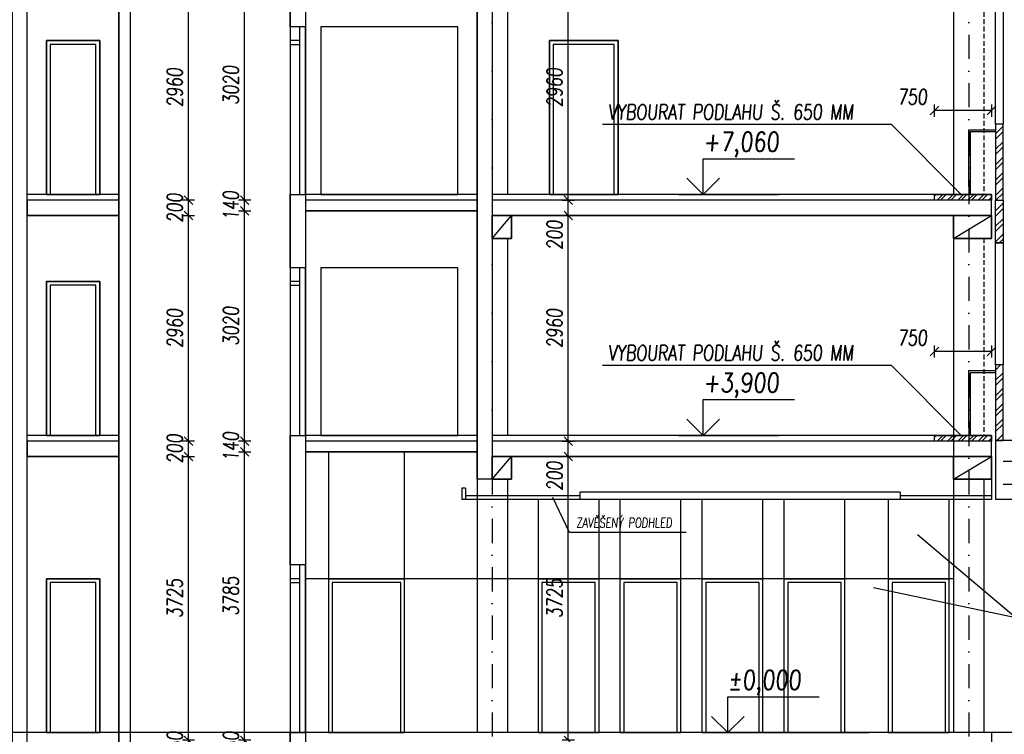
# Model space of a CAD drawing. Header units: millimetres. Extents: x 22267 to 193155, y 329430 to 541733.
# Tile 10 of 89: x 43611 to 56528, y 344509 to 353884. Entities that reach past the tile are written whole.
import ezdxf

# ---------------------------------------------------------------- set-up
doc = ezdxf.new("R2010")
doc.units = ezdxf.units.MM
doc.linetypes.add('ČERCHOVANÁ', pattern=[25.4, 12.7, -6.35, 0, -6.35])
doc.linetypes.add('ČÁRKOVANÁ', pattern=[19.05, 12.7, -6.35])
for name, color, linetype in [('BOURÁNÍ FASÁDY', 30, 'Continuous'), ('BOURÁNÍ PODLAHY', 30, 'Continuous'), ('BOURÁNÍ PŘÍČEK', 30, 'Continuous'), ('DVERE', 4, 'Continuous'), ('KOTY', 7, 'Continuous'), ('KOTY-DVERE', 8, 'Continuous'), ('KOTY_100', 7, 'Continuous'), ('KÓTY BP PODLAHA', 255, 'Continuous'), ('OSY', 7, 'Continuous'), ('TENKA', 4, 'Continuous'), ('TLUSTA', 2, 'Continuous'), ('ŽB', 1, 'Continuous')]:
    doc.layers.add(name, color=color, linetype=linetype)
doc.layers.add('POMOCNA_ZU', color=200, linetype='Continuous', plot=False)
doc.styles.add('CS-ROMANS', font='romans.shx', dxfattribs={"width": 0.75, "oblique": 5})
doc.styles.add('CS-ROMANS_100', font='romans.shx', dxfattribs={"width": 0.75, "oblique": 5, "height": 200})
doc.styles.add('ROMANS', font='romans.shx', dxfattribs={"width": 0.75, "oblique": 5, "height": 200})
doc.dimstyles.new('A_KÓTA_100', dxfattribs={"dimtxt": 200, "dimasz": 4, "dimexe": 100, "dimexo": 1500, "dimgap": 80, "dimtad": 1, "dimdec": 0, "dimdsep": 46, "dimtxsty": 'CS-ROMANS_100', "dimblk": 'KOT_CARA20', "dimcen": 90, "dimse1": 1, "dimse2": 1, "dimclrd": 256, "dimclre": 256, "dimclrt": 256, "dimadec": 0, "dimazin": 0, "dimtfac": 1, "dimtdec": 0, "dimtix": 1, "dimtmove": 2, "dimatfit": 3, "dimldrblk": 'OBLIQUE', "dimfxl": 1, "dimfxlon": 1, "dimtolj": 1, "dimarcsym": 0})

# ---------------------------------------------------------------- blocks, each defined once
blk = doc.blocks.new('VÝŠKOVÁ KÓTA 1')
at = {"ltscale": 0.25}
for p, q in [((0, 3.76), (9.59, 3.76)), ((0, 0), (0, 3.76)), ((0, 0), (-1.7, 1.7)), ((0, 0), (1.7, 1.7))]:
    blk.add_line(p, q, dxfattribs=at)
at = {"style": 'ROMANS', "oblique": 5, "width": 0.8}
blk.add_attdef('VÝŠKA', (0, 4.54), '', height=2, dxfattribs=at)
blk = doc.blocks.new('KOT_CARA20')
for p, q in [((0, 0), (-14.1, -14.1)), ((0, 20), (0, -20)), ((0, 0), (14.1, 14.1))]:
    blk.add_line(p, q)
blk = doc.blocks.new('*D2772')
at = {"layer": 'Defpoints', "color": 0, "transparency": 16777216}
for p in [(55611, 352691), (55611, 351590), (56361, 351590)]:
    blk.add_point(p, dxfattribs=at)
at = {"layer": 'KÓTY BP PODLAHA', "lineweight": -2, "transparency": 16777216}
blk.add_line((56357, 352691), (55615, 352691), dxfattribs=at)
at = {"layer": 'KÓTY BP PODLAHA', "lineweight": -2, "transparency": 16777216, "xscale": 4, "yscale": 4, "zscale": 4, "rotation": 180}
blk.add_blockref('KOT_CARA20', (55611, 352691), dxfattribs=at)
at = {"layer": 'KÓTY BP PODLAHA', "lineweight": -2, "transparency": 16777216, "xscale": 4, "yscale": 4, "zscale": 4}
blk.add_blockref('KOT_CARA20', (56361, 352691), dxfattribs=at)
at = {"layer": 'KÓTY BP PODLAHA', "transparency": 16777216, "insert": (55323, 352871), "char_height": 200, "attachment_point": 5, "style": 'CS-ROMANS_100'}
blk.add_mtext('\\A1;750', dxfattribs=at)
blk = doc.blocks.new('_OBLIQUE')
at = {"color": 0, "linetype": 'ByBlock', "ltscale": 15}
blk.add_line((-0.5, -0.5), (0.5, 0.5), dxfattribs=at)
blk = doc.blocks.new('*D2773')
at = {"layer": 'Defpoints', "color": 0, "transparency": 16777216}
for p in [(55611, 349531), (55611, 348430), (56361, 348430)]:
    blk.add_point(p, dxfattribs=at)
at = {"layer": 'KÓTY BP PODLAHA', "lineweight": -2, "transparency": 16777216}
blk.add_line((56357, 349531), (55615, 349531), dxfattribs=at)
at = {"layer": 'KÓTY BP PODLAHA', "lineweight": -2, "transparency": 16777216, "xscale": 4, "yscale": 4, "zscale": 4, "rotation": 180}
blk.add_blockref('KOT_CARA20', (55611, 349531), dxfattribs=at)
at = {"layer": 'KÓTY BP PODLAHA', "lineweight": -2, "transparency": 16777216, "xscale": 4, "yscale": 4, "zscale": 4}
blk.add_blockref('KOT_CARA20', (56361, 349531), dxfattribs=at)
at = {"layer": 'KÓTY BP PODLAHA', "transparency": 16777216, "insert": (55323, 349711), "char_height": 200, "attachment_point": 5, "style": 'CS-ROMANS_100'}
blk.add_mtext('\\A1;750', dxfattribs=at)
blk = doc.blocks.new('*D3632')
at = {"layer": 'Defpoints', "color": 0, "transparency": 16777216}
for p in [(44688, 344430), (45825, 344430), (44688, 344280)]:
    blk.add_point(p, dxfattribs=at)
at = {"layer": 'KOTY_100', "lineweight": -2, "transparency": 16777216}
for p, q in [((45825, 344434), (45825, 344438)), ((45825, 344280), (45825, 344430)), ((45825, 344276), (45825, 344272))]:
    blk.add_line(p, q, dxfattribs=at)
at = {"layer": 'KOTY_100', "lineweight": -2, "transparency": 16777216, "xscale": 4, "yscale": 4, "zscale": 4}
for p, rotation in [((45825, 344430), 270), ((45825, 344280), 90)]:
    blk.add_blockref('KOT_CARA20', p, dxfattribs=dict(at, rotation=rotation))
at = {"layer": 'KOTY_100', "transparency": 16777216, "insert": (45645, 344355), "char_height": 200, "attachment_point": 5, "rotation": 90, "style": 'CS-ROMANS_100'}
blk.add_mtext('\\A1;150', dxfattribs=at)
blk = doc.blocks.new('*D3633')
at = {"layer": 'Defpoints', "color": 0, "transparency": 16777216}
for p in [(44751, 348155), (45825, 348155), (44688, 344430)]:
    blk.add_point(p, dxfattribs=at)
at = {"layer": 'KOTY_100', "lineweight": -2, "transparency": 16777216}
blk.add_line((45825, 344434), (45825, 348151), dxfattribs=at)
at = {"layer": 'KOTY_100', "lineweight": -2, "transparency": 16777216, "xscale": 4, "yscale": 4, "zscale": 4}
for p, rotation in [((45825, 348155), 90), ((45825, 344430), 270)]:
    blk.add_blockref('KOT_CARA20', p, dxfattribs=dict(at, rotation=rotation))
at = {"layer": 'KOTY_100', "transparency": 16777216, "insert": (45645, 346293), "char_height": 200, "attachment_point": 5, "rotation": 90, "style": 'CS-ROMANS_100'}
blk.add_mtext('\\A1;3725', dxfattribs=at)
blk = doc.blocks.new('*D3634')
at = {"layer": 'Defpoints', "color": 0, "transparency": 16777216}
for p in [(44650, 348355), (45825, 348355), (44751, 348155)]:
    blk.add_point(p, dxfattribs=at)
at = {"layer": 'KOTY_100', "lineweight": -2, "transparency": 16777216}
for p, q in [((45825, 348359), (45825, 348363)), ((45825, 348155), (45825, 348355)), ((45825, 348151), (45825, 348147))]:
    blk.add_line(p, q, dxfattribs=at)
at = {"layer": 'KOTY_100', "lineweight": -2, "transparency": 16777216, "xscale": 4, "yscale": 4, "zscale": 4}
for p, rotation in [((45825, 348355), 270), ((45825, 348155), 90)]:
    blk.add_blockref('KOT_CARA20', p, dxfattribs=dict(at, rotation=rotation))
at = {"layer": 'KOTY_100', "transparency": 16777216, "insert": (45645, 348255), "char_height": 200, "attachment_point": 5, "rotation": 90, "style": 'CS-ROMANS_100'}
blk.add_mtext('\\A1;200', dxfattribs=at)
blk = doc.blocks.new('*D3635')
at = {"layer": 'Defpoints', "color": 0, "transparency": 16777216}
for p in [(44650, 351315), (45825, 351315), (44650, 348355)]:
    blk.add_point(p, dxfattribs=at)
at = {"layer": 'KOTY_100', "lineweight": -2, "transparency": 16777216}
blk.add_line((45825, 348359), (45825, 351311), dxfattribs=at)
at = {"layer": 'KOTY_100', "lineweight": -2, "transparency": 16777216, "xscale": 4, "yscale": 4, "zscale": 4}
for p, rotation in [((45825, 351315), 90), ((45825, 348355), 270)]:
    blk.add_blockref('KOT_CARA20', p, dxfattribs=dict(at, rotation=rotation))
at = {"layer": 'KOTY_100', "transparency": 16777216, "insert": (45645, 349835), "char_height": 200, "attachment_point": 5, "rotation": 90, "style": 'CS-ROMANS_100'}
blk.add_mtext('\\A1;2960', dxfattribs=at)
blk = doc.blocks.new('*D3636')
at = {"layer": 'Defpoints', "color": 0, "transparency": 16777216}
for p in [(44625, 351515), (45825, 351515), (44650, 351315)]:
    blk.add_point(p, dxfattribs=at)
at = {"layer": 'KOTY_100', "lineweight": -2, "transparency": 16777216}
for p, q in [((45825, 351519), (45825, 351523)), ((45825, 351315), (45825, 351515)), ((45825, 351311), (45825, 351307))]:
    blk.add_line(p, q, dxfattribs=at)
at = {"layer": 'KOTY_100', "lineweight": -2, "transparency": 16777216, "xscale": 4, "yscale": 4, "zscale": 4}
for p, rotation in [((45825, 351515), 270), ((45825, 351315), 90)]:
    blk.add_blockref('KOT_CARA20', p, dxfattribs=dict(at, rotation=rotation))
at = {"layer": 'KOTY_100', "transparency": 16777216, "insert": (45645, 351415), "char_height": 200, "attachment_point": 5, "rotation": 90, "style": 'CS-ROMANS_100'}
blk.add_mtext('\\A1;200', dxfattribs=at)
blk = doc.blocks.new('*D3637')
at = {"layer": 'Defpoints', "color": 0, "transparency": 16777216}
for p in [(44606, 354475), (45825, 354475), (44625, 351515)]:
    blk.add_point(p, dxfattribs=at)
at = {"layer": 'KOTY_100', "lineweight": -2, "transparency": 16777216}
blk.add_line((45825, 351519), (45825, 354471), dxfattribs=at)
at = {"layer": 'KOTY_100', "lineweight": -2, "transparency": 16777216, "xscale": 4, "yscale": 4, "zscale": 4}
for p, rotation in [((45825, 354475), 90), ((45825, 351515), 270)]:
    blk.add_blockref('KOT_CARA20', p, dxfattribs=dict(at, rotation=rotation))
at = {"layer": 'KOTY_100', "transparency": 16777216, "insert": (45645, 352995), "char_height": 200, "attachment_point": 5, "rotation": 90, "style": 'CS-ROMANS_100'}
blk.add_mtext('\\A1;2960', dxfattribs=at)
blk = doc.blocks.new('*D3676')
at = {"layer": 'Defpoints', "color": 0, "transparency": 16777216}
for p in [(46562, 344430), (47681, 344430), (47655, 344280)]:
    blk.add_point(p, dxfattribs=at)
at = {"layer": 'KOTY_100', "lineweight": -2, "transparency": 16777216}
for p, q in [((46562, 344434), (46562, 344438)), ((46562, 344280), (46562, 344430)), ((46562, 344276), (46562, 344272))]:
    blk.add_line(p, q, dxfattribs=at)
at = {"layer": 'KOTY_100', "lineweight": -2, "transparency": 16777216, "xscale": 4, "yscale": 4, "zscale": 4}
for p, rotation in [((46562, 344430), 270), ((46562, 344280), 90)]:
    blk.add_blockref('KOT_CARA20', p, dxfattribs=dict(at, rotation=rotation))
at = {"layer": 'KOTY_100', "transparency": 16777216, "insert": (46382, 344355), "char_height": 200, "attachment_point": 5, "rotation": 90, "style": 'CS-ROMANS_100'}
blk.add_mtext('\\A1;150', dxfattribs=at)
blk = doc.blocks.new('*D3677')
at = {"layer": 'Defpoints', "color": 0, "transparency": 16777216}
for p in [(46562, 348215), (47526, 348215), (47681, 344430)]:
    blk.add_point(p, dxfattribs=at)
at = {"layer": 'KOTY_100', "lineweight": -2, "transparency": 16777216}
blk.add_line((46562, 344434), (46562, 348211), dxfattribs=at)
at = {"layer": 'KOTY_100', "lineweight": -2, "transparency": 16777216, "xscale": 4, "yscale": 4, "zscale": 4}
for p, rotation in [((46562, 348215), 90), ((46562, 344430), 270)]:
    blk.add_blockref('KOT_CARA20', p, dxfattribs=dict(at, rotation=rotation))
at = {"layer": 'KOTY_100', "transparency": 16777216, "insert": (46382, 346323), "char_height": 200, "attachment_point": 5, "rotation": 90, "style": 'CS-ROMANS_100'}
blk.add_mtext('\\A1;3785', dxfattribs=at)
blk = doc.blocks.new('*D3678')
at = {"layer": 'Defpoints', "color": 0, "transparency": 16777216}
for p in [(46562, 348355), (47508, 348355), (47526, 348215)]:
    blk.add_point(p, dxfattribs=at)
at = {"layer": 'KOTY_100', "lineweight": -2, "transparency": 16777216}
for p, q in [((46562, 348359), (46562, 348363)), ((46562, 348215), (46562, 348355)), ((46562, 348211), (46562, 348207))]:
    blk.add_line(p, q, dxfattribs=at)
at = {"layer": 'KOTY_100', "lineweight": -2, "transparency": 16777216, "xscale": 4, "yscale": 4, "zscale": 4}
for p, rotation in [((46562, 348355), 270), ((46562, 348215), 90)]:
    blk.add_blockref('KOT_CARA20', p, dxfattribs=dict(at, rotation=rotation))
at = {"layer": 'KOTY_100', "transparency": 16777216, "insert": (46382, 348285), "char_height": 200, "attachment_point": 5, "rotation": 90, "style": 'CS-ROMANS_100'}
blk.add_mtext('\\A1;140', dxfattribs=at)
blk = doc.blocks.new('*D3679')
at = {"layer": 'Defpoints', "color": 0, "transparency": 16777216}
for p in [(46562, 351375), (47535, 351375), (47508, 348355)]:
    blk.add_point(p, dxfattribs=at)
at = {"layer": 'KOTY_100', "lineweight": -2, "transparency": 16777216}
blk.add_line((46562, 348359), (46562, 351371), dxfattribs=at)
at = {"layer": 'KOTY_100', "lineweight": -2, "transparency": 16777216, "xscale": 4, "yscale": 4, "zscale": 4}
for p, rotation in [((46562, 351375), 90), ((46562, 348355), 270)]:
    blk.add_blockref('KOT_CARA20', p, dxfattribs=dict(at, rotation=rotation))
at = {"layer": 'KOTY_100', "transparency": 16777216, "insert": (46382, 349865), "char_height": 200, "attachment_point": 5, "rotation": 90, "style": 'CS-ROMANS_100'}
blk.add_mtext('\\A1;3020', dxfattribs=at)
blk = doc.blocks.new('*D3680')
at = {"layer": 'Defpoints', "color": 0, "transparency": 16777216}
for p in [(46562, 351515), (47523, 351515), (47535, 351375)]:
    blk.add_point(p, dxfattribs=at)
at = {"layer": 'KOTY_100', "lineweight": -2, "transparency": 16777216}
for p, q in [((46562, 351519), (46562, 351523)), ((46562, 351375), (46562, 351515)), ((46562, 351371), (46562, 351367))]:
    blk.add_line(p, q, dxfattribs=at)
at = {"layer": 'KOTY_100', "lineweight": -2, "transparency": 16777216, "xscale": 4, "yscale": 4, "zscale": 4}
for p, rotation in [((46562, 351515), 270), ((46562, 351375), 90)]:
    blk.add_blockref('KOT_CARA20', p, dxfattribs=dict(at, rotation=rotation))
at = {"layer": 'KOTY_100', "transparency": 16777216, "insert": (46382, 351445), "char_height": 200, "attachment_point": 5, "rotation": 90, "style": 'CS-ROMANS_100'}
blk.add_mtext('\\A1;140', dxfattribs=at)
blk = doc.blocks.new('*D3681')
at = {"layer": 'Defpoints', "color": 0, "transparency": 16777216}
for p in [(46562, 354535), (47650, 354535), (47523, 351515)]:
    blk.add_point(p, dxfattribs=at)
at = {"layer": 'KOTY_100', "lineweight": -2, "transparency": 16777216}
blk.add_line((46562, 351519), (46562, 354531), dxfattribs=at)
at = {"layer": 'KOTY_100', "lineweight": -2, "transparency": 16777216, "xscale": 4, "yscale": 4, "zscale": 4}
for p, rotation in [((46562, 354535), 90), ((46562, 351515), 270)]:
    blk.add_blockref('KOT_CARA20', p, dxfattribs=dict(at, rotation=rotation))
at = {"layer": 'KOTY_100', "transparency": 16777216, "insert": (46382, 353025), "char_height": 200, "attachment_point": 5, "rotation": 90, "style": 'CS-ROMANS_100'}
blk.add_mtext('\\A1;3020', dxfattribs=at)
blk = doc.blocks.new('*D3718')
at = {"layer": 'Defpoints', "color": 0, "transparency": 16777216}
for p in [(50808, 348155), (51157, 348155), (51487, 344430)]:
    blk.add_point(p, dxfattribs=at)
at = {"layer": 'KOTY_100', "lineweight": -2, "transparency": 16777216}
blk.add_line((50808, 344434), (50808, 348151), dxfattribs=at)
at = {"layer": 'KOTY_100', "lineweight": -2, "transparency": 16777216, "xscale": 4, "yscale": 4, "zscale": 4}
for p, rotation in [((50808, 348155), 90), ((50808, 344430), 270)]:
    blk.add_blockref('KOT_CARA20', p, dxfattribs=dict(at, rotation=rotation))
at = {"layer": 'KOTY_100', "transparency": 16777216, "insert": (50628, 346293), "char_height": 200, "attachment_point": 5, "rotation": 90, "style": 'CS-ROMANS_100'}
blk.add_mtext('\\A1;3725', dxfattribs=at)
blk = doc.blocks.new('*D3719')
at = {"layer": 'Defpoints', "color": 0, "transparency": 16777216}
for p in [(50808, 348355), (51183, 348355), (51157, 348155)]:
    blk.add_point(p, dxfattribs=at)
at = {"layer": 'KOTY_100', "lineweight": -2, "transparency": 16777216}
blk.add_line((50808, 348159), (50808, 348351), dxfattribs=at)
at = {"layer": 'KOTY_100', "lineweight": -2, "transparency": 16777216, "xscale": 4, "yscale": 4, "zscale": 4}
for p, rotation in [((50808, 348355), 90), ((50808, 348155), 270)]:
    blk.add_blockref('KOT_CARA20', p, dxfattribs=dict(at, rotation=rotation))
at = {"layer": 'KOTY_100', "transparency": 16777216, "insert": (50628, 347898), "char_height": 200, "attachment_point": 5, "rotation": 90, "style": 'CS-ROMANS_100'}
blk.add_mtext('\\A1;200', dxfattribs=at)
blk = doc.blocks.new('*D3720')
at = {"layer": 'Defpoints', "color": 0, "transparency": 16777216}
for p in [(50808, 351315), (51227, 351315), (51183, 348355)]:
    blk.add_point(p, dxfattribs=at)
at = {"layer": 'KOTY_100', "lineweight": -2, "transparency": 16777216}
blk.add_line((50808, 348359), (50808, 351311), dxfattribs=at)
at = {"layer": 'KOTY_100', "lineweight": -2, "transparency": 16777216, "xscale": 4, "yscale": 4, "zscale": 4}
for p, rotation in [((50808, 351315), 90), ((50808, 348355), 270)]:
    blk.add_blockref('KOT_CARA20', p, dxfattribs=dict(at, rotation=rotation))
at = {"layer": 'KOTY_100', "transparency": 16777216, "insert": (50628, 349835), "char_height": 200, "attachment_point": 5, "rotation": 90, "style": 'CS-ROMANS_100'}
blk.add_mtext('\\A1;2960', dxfattribs=at)
blk = doc.blocks.new('*D3721')
at = {"layer": 'Defpoints', "color": 0, "transparency": 16777216}
for p in [(50808, 351515), (51133, 351515), (51227, 351315)]:
    blk.add_point(p, dxfattribs=at)
at = {"layer": 'KOTY_100', "lineweight": -2, "transparency": 16777216}
blk.add_line((50808, 351319), (50808, 351511), dxfattribs=at)
at = {"layer": 'KOTY_100', "lineweight": -2, "transparency": 16777216, "xscale": 4, "yscale": 4, "zscale": 4}
for p, rotation in [((50808, 351515), 90), ((50808, 351315), 270)]:
    blk.add_blockref('KOT_CARA20', p, dxfattribs=dict(at, rotation=rotation))
at = {"layer": 'KOTY_100', "transparency": 16777216, "insert": (50628, 351059), "char_height": 200, "attachment_point": 5, "rotation": 90, "style": 'CS-ROMANS_100'}
blk.add_mtext('\\A1;200', dxfattribs=at)
blk = doc.blocks.new('*D3722')
at = {"layer": 'Defpoints', "color": 0, "transparency": 16777216}
for p in [(50808, 354475), (51100, 354475), (51133, 351515)]:
    blk.add_point(p, dxfattribs=at)
at = {"layer": 'KOTY_100', "lineweight": -2, "transparency": 16777216}
blk.add_line((50808, 351519), (50808, 354471), dxfattribs=at)
at = {"layer": 'KOTY_100', "lineweight": -2, "transparency": 16777216, "xscale": 4, "yscale": 4, "zscale": 4}
for p, rotation in [((50808, 354475), 90), ((50808, 351515), 270)]:
    blk.add_blockref('KOT_CARA20', p, dxfattribs=dict(at, rotation=rotation))
at = {"layer": 'KOTY_100', "transparency": 16777216, "insert": (50628, 352995), "char_height": 200, "attachment_point": 5, "rotation": 90, "style": 'CS-ROMANS_100'}
blk.add_mtext('\\A1;2960', dxfattribs=at)

msp = doc.modelspace()

# ---------------------------------------------------------------- hatches: boundary and pattern name
at = {"layer": 'BOURÁNÍ FASÁDY'}
h = msp.add_hatch(dxfattribs=at)
h.set_pattern_fill('ANSI32', color=256, scale=15)
h.set_pattern_definition([(45, (25900, 0), (-101.02788, 101.02788), []), (45, (25967.35, 0), (-101.02788, 101.02788), [])])
h.paths.add_polyline_path([(56411, 406600.5), (56511, 406600.5), (56511, 407305.5), (56411, 407305.5)])
h.paths.add_polyline_path([(56411, 404675.5), (56511, 404675.5), (56511, 406600.5), (56411, 406600.5)])
h.paths.add_polyline_path([(56511, 402075.5), (56411, 402075.5), (56411, 403075.5), (56511, 403075.5)])
h.paths.add_polyline_path([(56411, 401515.5), (56511, 401515.5), (56511, 402075.5), (56411, 402075.5)])
h.paths.add_polyline_path([(56511, 398915.5), (56411, 398915.5), (56411, 399915.5), (56511, 399915.5)])
h.paths.add_polyline_path([(56411, 398355.5), (56511, 398355.5), (56511, 398915.5), (56411, 398915.5)])
h.paths.add_polyline_path([(56511, 395755.5), (56411, 395755.5), (56411, 396755.5), (56511, 396755.5)])
h.paths.add_polyline_path([(56411, 395195.5), (56511, 395195.5), (56511, 395755.5), (56411, 395755.5)])
h.paths.add_polyline_path([(56511, 392595.5), (56411, 392595.5), (56411, 393595.5), (56511, 393595.5)])
h.paths.add_polyline_path([(56411, 392035.5), (56511, 392035.5), (56511, 392595.5), (56411, 392595.5)])
h.paths.add_polyline_path([(56511, 389435.5), (56411, 389435.5), (56411, 390435.5), (56511, 390435.5)])
h.paths.add_polyline_path([(56411, 388875.5), (56511, 388875.5), (56511, 389435.5), (56411, 389435.5)])
h.paths.add_polyline_path([(56411, 385715.5), (56511, 385715.5), (56511, 386275.5), (56411, 386275.5)])
h.paths.add_polyline_path([(56511, 386275.5), (56411, 386275.5), (56411, 387275.5), (56511, 387275.5)])
h.paths.add_polyline_path([(56511, 383115.5), (56411, 383115.5), (56411, 384115.5), (56511, 384115.5)])
h.paths.add_polyline_path([(56411, 382555.5), (56511, 382555.5), (56511, 383115.5), (56411, 383115.5)])
h.paths.add_polyline_path([(56511, 379955.5), (56411, 379955.5), (56411, 380955.5), (56511, 380955.5)])
h.paths.add_polyline_path([(56411, 379395.5), (56511, 379395.5), (56511, 379955.5), (56411, 379955.5)])
h.paths.add_polyline_path([(56511, 376795.5), (56411, 376795.5), (56411, 377795.5), (56511, 377795.5)])
h.paths.add_polyline_path([(56411, 376235.5), (56511, 376235.5), (56511, 376795.5), (56411, 376795.5)])
h.paths.add_polyline_path([(56511, 373635.5), (56411, 373635.5), (56411, 374635.5), (56511, 374635.5)])
h.paths.add_polyline_path([(56411, 373075.5), (56511, 373075.5), (56511, 373635.5), (56411, 373635.5)])
h.paths.add_polyline_path([(56511, 370475.5), (56411, 370475.5), (56411, 371475.5), (56511, 371475.5)])
h.paths.add_polyline_path([(56411, 369915.5), (56511, 369915.5), (56511, 370475.5), (56411, 370475.5)])
h.paths.add_polyline_path([(56511, 367315.5), (56411, 367315.5), (56411, 368315.5), (56511, 368315.5)])
h.paths.add_polyline_path([(56411, 366755.5), (56511, 366755.5), (56511, 367315.5), (56411, 367315.5)])
h.paths.add_polyline_path([(56511, 364155.5), (56411, 364155.5), (56411, 365155.5), (56511, 365155.5)])
h.paths.add_polyline_path([(56411, 363595.5), (56511, 363595.5), (56511, 364155.5), (56411, 364155.5)])
h.paths.add_polyline_path([(56511, 360995.5), (56411, 360995.5), (56411, 361995.5), (56511, 361995.5)])
h.paths.add_polyline_path([(56411, 360435.5), (56511, 360435.5), (56511, 360995.5), (56411, 360995.5)])
h.paths.add_polyline_path([(56511, 357835.5), (56411, 357835.5), (56411, 358835.5), (56511, 358835.5)])
h.paths.add_polyline_path([(56411, 357275.5), (56511, 357275.5), (56511, 357835.5), (56411, 357835.5)])
h.paths.add_polyline_path([(56511, 354675.5), (56411, 354675.5), (56411, 355675.5), (56511, 355675.5)])
h.paths.add_polyline_path([(56411, 354115.5), (56511, 354115.5), (56511, 354675.5), (56411, 354675.5)])
h.paths.add_polyline_path([(56511, 351515.5), (56411, 351515.5), (56411, 352515.5), (56511, 352515.5)])
h.paths.add_polyline_path([(56411, 350955.5), (56511, 350955.5), (56511, 351515.5), (56411, 351515.5)])
h.paths.add_polyline_path([(56511, 348365.5), (56411, 348365.5), (56411, 348355.5), (56511, 348355.5)], flags=17)
h.paths.add_polyline_path([(56511, 348355.5), (56411, 348355.5), (56411, 349355.5), (56511, 349355.5)])
at = {"layer": 'BOURÁNÍ PODLAHY'}
h = msp.add_hatch(dxfattribs=at)
h.set_pattern_fill('ANSI32', color=256, scale=10)
h.set_pattern_definition([(45, (25893.14, -50560), (-67.35192, 67.35192), []), (45, (25938.04, -50560), (-67.35192, 67.35192), [])])
h.paths.add_polyline_path([(56061, 351590.5), (56361, 351590.5), (56361, 351515.5), (56061, 351515.5)])
h.paths.add_polyline_path([(55611, 351590.5), (56061, 351590.5), (56061, 351515.5), (55611, 351515.5)])
h = msp.add_hatch(dxfattribs=at)
h.set_pattern_fill('ANSI32', color=256, scale=10)
h.set_pattern_definition([(45, (25893.14, -53720), (-67.35192, 67.35192), []), (45, (25938.04, -53720), (-67.35192, 67.35192), [])])
h.paths.add_polyline_path([(56061, 348430.5), (56361, 348430.5), (56361, 348355.5), (56061, 348355.5)])
h.paths.add_polyline_path([(55611, 348430.5), (56061, 348430.5), (56061, 348355.5), (55611, 348355.5)])

# ---------------------------------------------------------------- linework, layer by layer
at = {"layer": 'BOURÁNÍ FASÁDY'}
for points in [[(56511, 352515.5), (56411, 352515.5), (56411, 354115.5), (56511, 354115.5)], [(56411, 351515.5), (56511, 351515.5), (56511, 352515.5), (56411, 352515.5)], [(56511, 350955.5), (56411, 350955.5), (56411, 351515.5), (56511, 351515.5)], [(56511, 349355.5), (56411, 349355.5), (56411, 350955.5), (56511, 350955.5)], [(56411, 348365.5), (56511, 348365.5), (56511, 349355.5), (56411, 349355.5)]]:
    msp.add_lwpolyline(points, close=True, dxfattribs=at)
for points in [[(56086, 351690.5), (56061, 351690.5), (56061, 352440.5), (56411, 352440.5)], [(56086, 351590.5), (56086, 352415.5), (56411, 352415.5)], [(56086, 348530.5), (56061, 348530.5), (56061, 349280.5), (56411, 349280.5)], [(56086, 348430.5), (56086, 349255.5), (56411, 349255.5)]]:
    msp.add_lwpolyline(points, dxfattribs=at)
at = {"layer": 'BOURÁNÍ PODLAHY'}
for points in [[(56361, 351515.5), (55611, 351515.5), (55611, 351590.5), (56361, 351590.5)], [(56361, 348355.5), (55611, 348355.5), (55611, 348430.5), (56361, 348430.5)]]:
    msp.add_lwpolyline(points, close=True, dxfattribs=at)
at = {"layer": 'BOURÁNÍ PŘÍČEK'}
msp.add_line((47361, 402075.5), (47361, 339185.5), dxfattribs=at)
for points in [[(47161, 351590.5), (47361, 351590.5), (47361, 353790.5), (47161, 353790.5)], [(43961, 351590.5), (44661, 351590.5), (44661, 353610.5), (43961, 353610.5)], [(43961, 353610.5), (44661, 353610.5), (44661, 351590.5), (43961, 351590.5)], [(44011, 351590.5), (44611, 351590.5), (44611, 353560.5), (44011, 353560.5)], [(47161, 353560.5), (47286, 353560.5), (47286, 353610.5), (47161, 353610.5)], [(50561, 351590.5), (51461, 351590.5), (51461, 353610.5), (50561, 353610.5)], [(50611, 351590.5), (51411, 351590.5), (51411, 353560.5), (50611, 353560.5)], [(47161, 348430.5), (47361, 348430.5), (47361, 350630.5), (47161, 350630.5)], [(43961, 348430.5), (44661, 348430.5), (44661, 350450.5), (43961, 350450.5)], [(43961, 350450.5), (44661, 350450.5), (44661, 348430.5), (43961, 348430.5)], [(47161, 350400.5), (47286, 350400.5), (47286, 350450.5), (47161, 350450.5)], [(44011, 348430.5), (44611, 348430.5), (44611, 350400.5), (44011, 350400.5)], [(50411, 346550.5), (51211, 346550.5), (51211, 347587.5), (50411, 347587.5)], [(51486, 346550.5), (52286, 346550.5), (52286, 347587.5), (51486, 347587.5)], [(52561, 346550.5), (53361, 346550.5), (53361, 347587.5), (52561, 347587.5)], [(53636, 346550.5), (54436, 346550.5), (54436, 347587.5), (53636, 347587.5)], [(55006, 346550.5), (55806, 346550.5), (55806, 347587.5), (55006, 347587.5)], [(47161, 344530.5), (47361, 344530.5), (47361, 346730.5), (47161, 346730.5)], [(43961, 344530.5), (44661, 344530.5), (44661, 346550.5), (43961, 346550.5)], [(43961, 346550.5), (44661, 346550.5), (44661, 344530.5), (43961, 344530.5)], [(44011, 344530.5), (44611, 344530.5), (44611, 346500.5), (44011, 346500.5)], [(47161, 346500.5), (47286, 346500.5), (47286, 346550.5), (47161, 346550.5)], [(47661, 344530.5), (48661, 344530.5), (48661, 346550.5), (47661, 346550.5)], [(47711, 344530.5), (48611, 344530.5), (48611, 346500.5), (47711, 346500.5)], [(50411, 344530.5), (51211, 344530.5), (51211, 346550.5), (50411, 346550.5)], [(50461, 344530.5), (51161, 344530.5), (51161, 346500.5), (50461, 346500.5)], [(51486, 344530.5), (52286, 344530.5), (52286, 346550.5), (51486, 346550.5)], [(51536, 344530.5), (52236, 344530.5), (52236, 346500.5), (51536, 346500.5)], [(52561, 344530.5), (53361, 344530.5), (53361, 346550.5), (52561, 346550.5)], [(52611, 344530.5), (53311, 344530.5), (53311, 346500.5), (52611, 346500.5)], [(53636, 344530.5), (54436, 344530.5), (54436, 346550.5), (53636, 346550.5)], [(53686, 344530.5), (54386, 344530.5), (54386, 346500.5), (53686, 346500.5)], [(55006, 344530.5), (55806, 344530.5), (55806, 346550.5), (55006, 346550.5)], [(55056, 344530.5), (55756, 344530.5), (55756, 346500.5), (55056, 346500.5)]]:
    msp.add_lwpolyline(points, close=True, dxfattribs=at)
for points in [[(47286, 351590.5), (47286, 353790.5)], [(47286, 348430.5), (47286, 350630.5)], [(56361, 347855.5), (56361, 347587.5)], [(49411, 347737.5), (49411, 347587.5)], [(49461, 347737.5), (49411, 347737.5)], [(49461, 347737.5), (49461, 347587.5)], [(50961, 347637.5), (49461, 347637.5)], [(50961, 347687.5), (50961, 347587.5)], [(55161, 347687.5), (50961, 347687.5)], [(55161, 347687.5), (55161, 347587.5)], [(56361, 347637.5), (55161, 347637.5)], [(56361, 347587.5), (49411, 347587.5)], [(47286, 344530.5), (47286, 346730.5)], [(55861, 346550.5), (47361, 346550.5)]]:
    msp.add_lwpolyline(points, dxfattribs=at)
at = {"layer": 'DVERE'}
for points in [[(47561, 351590.5), (49361, 351590.5), (49361, 353790.5), (47561, 353790.5)], [(47561, 348430.5), (49361, 348430.5), (49361, 350630.5), (47561, 350630.5)], [(47661, 346550.5), (48661, 346550.5), (48661, 348215.5), (47661, 348215.5)]]:
    msp.add_lwpolyline(points, close=True, dxfattribs=at)
at = {"layer": 'KOTY', "linetype": 'ByBlock'}
for p, q in [((52254.6, 351590.5), (53571.7, 351590.5)), ((52254.6, 348430.5), (53571.7, 348430.5)), ((52577.5, 344530.5), (54750.8, 344530.5))]:
    msp.add_line(p, q, dxfattribs=at)
at = {"layer": 'KOTY-DVERE'}
for points in [[(52353.4, 347158.5), (50825.6, 347158.5), (50604.4, 347613.9)], [(57993.5, 346034.7), (56681, 346034.7), (55389.9, 347126.9)], [(57993.5, 346034.7), (56681, 346034.7), (54812.1, 346428.5)]]:
    msp.add_lwpolyline(points, dxfattribs=at)
at = {"layer": 'KÓTY BP PODLAHA'}
for p, q in [((51256, 352511.6), (55042, 352511.6)), ((55042, 352511.6), (55963.1, 351590.5)), ((51256, 349351.6), (55042, 349351.6)), ((55042, 349351.6), (55963.1, 348430.5))]:
    msp.add_line(p, q, dxfattribs=at)
at = {"layer": 'OSY', "linetype": 'ČERCHOVANÁ', "ltscale": 25}
for p, q in [((49811, 408305.5), (49811, 331387.3)), ((56061, 408305.5), (56061, 332968))]:
    msp.add_line(p, q, dxfattribs=at)
at = {"layer": 'POMOCNA_ZU', "color": 1}
msp.add_lwpolyline([(66870.4, 344530.5), (26316.4, 344530.5)], dxfattribs=at)
at = {"layer": 'TENKA'}
for points in [[(55861, 354475.5), (55861, 351590.5)], [(50011, 354175.5), (50011, 351590.5)], [(44911, 351515.5), (43711, 351515.5)], [(49611, 351515.5), (47361, 351515.5)], [(56361, 351515.5), (49811, 351515.5)], [(49811, 351015.5), (50061, 351315.5)], [(55861, 351015.5), (56361, 351315.5)], [(55861, 351315.5), (55861, 344530.5)], [(50011, 351015.5), (50011, 348430.5)], [(44911, 348355.5), (43711, 348355.5)], [(49611, 348355.5), (47361, 348355.5)], [(56361, 348355.5), (49811, 348355.5)], [(49811, 347855.5), (50061, 348155.5)], [(55861, 347855.5), (56361, 348155.5)], [(61891.1, 348087.5), (56511, 348087.5)], [(49611, 347855.5), (49611, 344530.5)], [(50011, 347855.5), (50011, 344530.5)], [(56261, 347855.5), (56261, 344530.5)], [(61891.1, 347787.5), (56511, 347787.5)]]:
    msp.add_lwpolyline(points, dxfattribs=at)
at = {"layer": 'TENKA', "linetype": 'ČÁRKOVANÁ', "ltscale": 5}
for points in [[(56261, 354175.5), (56261, 351590.5)], [(56261, 351015.5), (56261, 348430.5)]]:
    msp.add_lwpolyline(points, dxfattribs=at)
at = {"layer": 'TENKA'}
msp.add_lwpolyline([(50561, 353610.5), (51461, 353610.5), (51461, 351590.5), (50561, 351590.5)], close=True, dxfattribs=at)
at = {"layer": 'TLUSTA'}
for p, q in [((56361, 348155.5), (56361, 348430.5)), ((56411, 348365.5), (56411, 347587.5))]:
    msp.add_line(p, q, dxfattribs=at)
for points in [[(44911, 402075.5), (44911, 336000.5)], [(45061, 402075.5), (45061, 336050.5)], [(49811, 401875.5), (49811, 347855.5)], [(44911, 351590.5), (43711, 351590.5)], [(49611, 351590.5), (47361, 351590.5)], [(56361, 351590.5), (49811, 351590.5)], [(56361, 351515.5), (56361, 351590.5), (55861, 351590.5)], [(56361, 351315.5), (56361, 351590.5)], [(49611, 351375.5), (47361, 351375.5)], [(44911, 351315.5), (43711, 351315.5)], [(56361, 351315.5), (49811, 351315.5)], [(44911, 348430.5), (43711, 348430.5)], [(49611, 348430.5), (47361, 348430.5)], [(56361, 348430.5), (49811, 348430.5)], [(56361, 348355.5), (56361, 348430.5), (55861, 348430.5)], [(60161, 348365.5), (56411, 348365.5)], [(44911, 348155.5), (43711, 348155.5)], [(49611, 348215.5), (47361, 348215.5)], [(56361, 348155.5), (49811, 348155.5)], [(49811, 347855.5), (49611, 347855.5)], [(61891.1, 347587.5), (56411, 347587.5)], [(44911, 344530.5), (43711, 344530.5)], [(56361, 344530.5), (47361, 344530.5)], [(56361, 344530.5), (56361, 339185.5)], [(61891.1, 344530.5), (56361, 344530.5)]]:
    msp.add_lwpolyline(points, dxfattribs=at)
for points in [[(49811, 351315.5), (50061, 351315.5), (50061, 351015.5), (49811, 351015.5)], [(55861, 351315.5), (56361, 351315.5), (56361, 351015.5), (55861, 351015.5)], [(49811, 348155.5), (50061, 348155.5), (50061, 347855.5), (49811, 347855.5)], [(55861, 348155.5), (56361, 348155.5), (56361, 347855.5), (55861, 347855.5)]]:
    msp.add_lwpolyline(points, close=True, dxfattribs=at)
at = {"layer": 'ŽB'}
for p, q in [((49611, 347855.5), (49611, 402075.5)), ((49611, 402075.5), (49611, 347855.5)), ((49811, 402075.5), (49811, 347855.5)), ((49811, 347855.5), (49611, 347855.5))]:
    msp.add_line(p, q, dxfattribs=at)
for points in [[(43511, 402075.5), (43511, 336000.5), (43711, 336000.5), (43711, 402075.5)], [(45061, 402075.5), (45061, 336050.5), (44911, 336050.5), (44911, 402075.5)], [(47161, 402075.5), (47161, 336050.5)]]:
    msp.add_lwpolyline(points, dxfattribs=at)
for points in [[(47161, 354750.5), (47361, 354750.5), (47361, 353790.5), (47161, 353790.5)], [(43711, 351315.5), (44911, 351315.5), (44911, 351515.5), (43711, 351515.5)], [(47161, 351590.5), (47361, 351590.5), (47361, 350630.5), (47161, 350630.5)], [(47361, 351375.5), (49611, 351375.5), (49611, 351515.5), (47361, 351515.5)], [(49811, 351315.5), (56361, 351315.5), (56361, 351515.5), (49811, 351515.5)], [(49811, 351015.5), (50061, 351015.5), (50061, 351315.5), (49811, 351315.5)], [(55861, 351015.5), (56361, 351015.5), (56361, 351315.5), (55861, 351315.5)], [(47161, 348430.5), (47361, 348430.5), (47361, 346730.5), (47161, 346730.5)], [(43711, 348155.5), (44911, 348155.5), (44911, 348355.5), (43711, 348355.5)], [(47361, 348215.5), (49611, 348215.5), (49611, 348355.5), (47361, 348355.5)], [(49811, 348155.5), (56361, 348155.5), (56361, 348355.5), (49811, 348355.5)], [(49811, 347855.5), (50061, 347855.5), (50061, 348155.5), (49811, 348155.5)], [(55861, 347855.5), (56361, 347855.5), (56361, 348155.5), (55861, 348155.5)], [(47161, 344530.5), (47361, 344530.5), (47361, 341460.5), (47161, 341460.5)]]:
    msp.add_lwpolyline(points, close=True, dxfattribs=at)

# ---------------------------------------------------------------- block references
at = {"layer": 'KOTY', "xscale": 125, "yscale": 125, "zscale": 125}
for p, values in [((52577.5, 351590.5), {'VÝŠKA': '+7,060'}), ((52577.5, 348430.5), {'VÝŠKA': '+3,900'}), ((52900.5, 344530.5), {'VÝŠKA': '%%p0,000'})]:
    msp.add_blockref('VÝŠKOVÁ KÓTA 1', p, dxfattribs=at).add_auto_attribs(values)

# ---------------------------------------------------------------- texts
at = {"layer": 'KOTY-DVERE', "insert": (50911.4, 347284.2), "char_height": 125, "width": 1549.845, "attachment_point": 4, "style": 'CS-ROMANS'}
msp.add_mtext('\\A1;ZAVĚŠENÝ PODHLED', dxfattribs=at)
at = {"layer": 'KÓTY BP PODLAHA', "ltscale": 15, "style": 'CS-ROMANS', "oblique": 5, "width": 0.75}
for p in [(51329.4, 352572.6), (51329.4, 349412.6)]:
    msp.add_text('VYBOURAT PODLAHU Š. 650 MM ', height=200, dxfattribs=at).set_placement(p)

# ---------------------------------------------------------------- dimensions: what is measured, and where the dimension line sits
at = {"layer": 'KOTY_100'}
for base, p1, p2, picture, middle in [((46562.3, 354535.5), (47522.6, 351515.5), (47649.8, 354535.5), '*D3681', (46382.3, 353025.5)), ((45825, 354475.5), (44625.1, 351515.5), (44606.2, 354475.5), '*D3637', (45645, 352995.5)), ((50808.1, 354475.5), (51133.4, 351515.5), (51099.6, 354475.5), '*D3722', (50628.1, 352995.5)), ((45825, 351515.5), (44650.2, 351315.5), (44625.1, 351515.5), '*D3636', (45645, 351415.5)), ((46562.3, 351515.5), (47534.7, 351375.5), (47522.6, 351515.5), '*D3680', (46382.3, 351445.5)), ((45825, 351315.5), (44650.4, 348355.5), (44650.2, 351315.5), '*D3635', (45645, 349835.5)), ((46562.3, 351375.5), (47508.4, 348355.5), (47534.7, 351375.5), '*D3679', (46382.3, 349865.5)), ((50808.1, 351315.5), (51183, 348355.5), (51226.5, 351315.5), '*D3720', (50628.1, 349835.5)), ((46562.3, 348355.5), (47525.7, 348215.5), (47508.4, 348355.5), '*D3678', (46382.3, 348285.5)), ((45825, 348355.5), (44750.9, 348155.5), (44650.4, 348355.5), '*D3634', (45645, 348255.5)), ((46562.3, 348215.5), (47681.2, 344430.5), (47525.7, 348215.5), '*D3677', (46382.3, 346323)), ((45825, 348155.5), (44688.1, 344430.5), (44750.9, 348155.5), '*D3633', (45645, 346293)), ((50808.1, 348155.5), (51487.1, 344430.5), (51157.1, 348155.5), '*D3718', (50628.1, 346293)), ((45825, 344430.5), (44688.1, 344280.5), (44688.1, 344430.5), '*D3632', (45645, 344355.5)), ((46562.3, 344430.5), (47655.3, 344280.5), (47681.2, 344430.5), '*D3676', (46382.3, 344355.5))]:
    dim = msp.add_linear_dim(base=base, p1=p1, p2=p2, angle=90, dimstyle='A_KÓTA_100', dxfattribs=at)
    dim.commit()
    dim.dimension.update_dxf_attribs({"geometry": picture, "text_midpoint": middle})
for base, p1, p2, picture, middle in [((50808.1, 351515.5), (51226.5, 351315.5), (51133.4, 351515.5), '*D3721', (50628.1, 351059.3)), ((50808.1, 348355.5), (51157.1, 348155.5), (51183, 348355.5), '*D3719', (50628.1, 347898.2))]:
    dim = msp.add_linear_dim(base=base, p1=p1, p2=p2, angle=90, dimstyle='A_KÓTA_100', dxfattribs=at)
    dim.commit()
    dim.dimension.update_dxf_attribs({"geometry": picture, "text_midpoint": middle, "dimtype": 160})
at = {"layer": 'KÓTY BP PODLAHA'}
for base, p1, p2, picture, middle in [((55611, 352691.2), (56361, 351590.5), (55611, 351590.5), '*D2772', (55323.2, 352871.2)), ((55611, 349531.2), (56361, 348430.5), (55611, 348430.5), '*D2773', (55323.2, 349711.2))]:
    dim = msp.add_linear_dim(base=base, p1=p1, p2=p2, angle=180, dimstyle='A_KÓTA_100', dxfattribs=at)
    dim.commit()
    dim.dimension.update_dxf_attribs({"geometry": picture, "text_midpoint": middle, "dimtype": 160})

doc.saveas('drawing.dxf')
